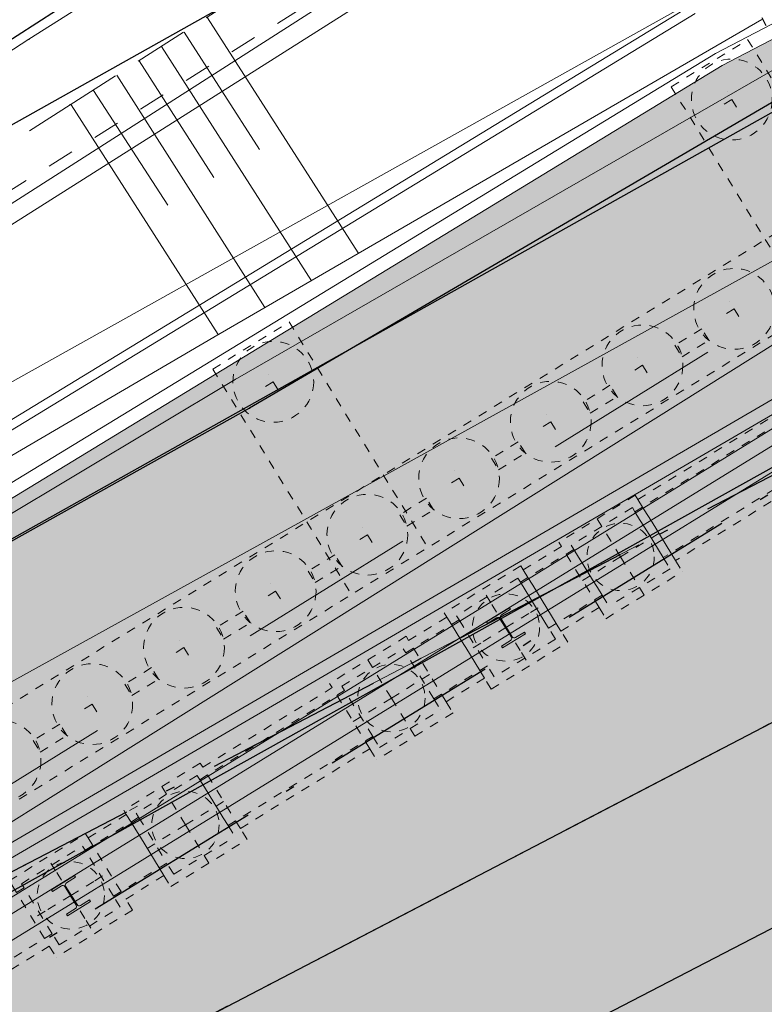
# Model space of a CAD drawing. Header units: metres. Extents: x -535942 to -530626, y -1087729 to -1086275.
# Tile 38 of 112: x -534366 to -534358, y -1086919 to -1086908. Entities that reach past the tile are written whole.
import ezdxf

# ---------------------------------------------------------------- set-up
doc = ezdxf.new("R2010")
doc.units = ezdxf.units.M
for name, pattern in [('A_CARA_07', [7, 5, -2]), ('A_CARA_15', [7.6, 5, -1.3, 0, -1.3]), ('A_CARA_16', [11.4, 6, -1.8, 0, -1.8, 0, -1.8]), ('B_CARA_02', [2, 1, -1]), ('B_CARA_03', [3, 2, -1]), ('C_1', [0.6, 0.3, -0.3]), ('C_2', [0.8999999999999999, 0.6, -0.3]), ('Čerchovaná 20mm', [3000, 2000, -500.0000000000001, 0, -500.0000000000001])]:
    doc.linetypes.add(name, pattern=pattern)
for name, color, linetype in [('18', 7, 'Continuous'), ('2', 7, 'Continuous'), ('22', 7, 'Continuous'), ('23', 7, 'Continuous'), ('25', 7, 'Continuous'), ('_blok katastr', 7, 'Continuous'), ('_blok SS sítě', 7, 'Continuous'), ('_blok zaměření - nové', 7, 'Continuous'), ('_základy', 7, 'Continuous'), ('AG_srafy SS komunikace', 253, 'Continuous'), ('CA_ZÁKLADY PAŽENÍ', 10, 'A_CARA_07'), ('RP_kom_odvodnění', 160, 'Continuous')]:
    doc.layers.add(name, color=color, linetype=linetype)
for name, color, linetype, lineweight in [('AG budovy tence', 240, 'Continuous', 18), ('AG budovy tluste', 240, 'Continuous', 50), ('AG kanal destova', 24, 'G_POTR_626_PN', 35), ('AG plyn', 251, 'G_POTR_632_PN', 13), ('AG silno NN', 251, 'G_VED_660_PN', 13), ('AG_SS kanal_déšť', 251, 'G_POTR_626_PN', 13), ('AG_SS osvětlení', 251, 'HP_04_VO', 13), ('CA_NEVHRA', 3, 'A_CARA_07', 9), ('CA_NEVHRA1_červená', 10, 'A_CARA_16', 25), ('CA_OSY', 5, 'A_CARA_15', 18), ('CA_PAŽENÍ', 10, 'Continuous', 25), ('CA_POHHRA25', 7, 'Continuous', 25), ('CA_REZY', 1, 'Continuous', 50), ('CA_ZAKLADY25', 7, 'Continuous', 18), ('RP_kom_popis', 240, 'Continuous', 35), ('RP_kom_srafy_asfalt', 41, 'Continuous', 18), ('RP_komunikace', 240, 'Continuous', 35)]:
    doc.layers.add(name, color=color, linetype=linetype, lineweight=lineweight)
doc.layers.add('AG_revizni oblacek', color=111, linetype='Continuous', plot=False)
doc.layers.add('BT_BPEJ', color=7, linetype='Continuous', true_color=0x7fffff)
doc.layers.add('BT_hranice_parcel', color=7, linetype='Continuous', true_color=0x007f00)
doc.layers.add('BT_hranice_budov', color=7, linetype='Continuous', lineweight=30, true_color=0x007f00)
doc.styles.add('PM-Poznámka', font='ARIALN.TTF', dxfattribs={"width": 0.8})
doc.styles.add('ROMANS', font='romans')
doc.linetypes.add('G_POTR_626_PN', pattern='A,0.5,-1,2,-6.5,[8,hpfmlin.shx,S=1,R=0,X=0,Y=0],-6.5,2,-1,0.5', length=20)
doc.linetypes.add('G_POTR_632_PN', pattern='A,0.5,-1,2,-6.5,[13,hpfmlin.shx,S=1,R=0,X=0,Y=0],-6.5,2,-1,0.5', length=20)
doc.linetypes.add('G_VED_660_PN', pattern='A,0.5,-1,2,-6.5,[28,hpfmlin.shx,S=1,R=0,X=0,Y=0],-6.5,2,-1,0.5', length=20)
doc.linetypes.add('HP_04_VO', pattern='A,0.5,-1,2,-5,[28,hpfmlin.shx,S=1,R=0,X=0,Y=0],-0.8,["VO",ROMANS,S=1.7,R=0,X=2.75,Y=-0.8],-7,2,-1,0.5', length=19.8)
doc.dimstyles.new('RP_Poznámkový', dxfattribs={"dimscale": 0, "dimtxt": 2, "dimasz": 2, "dimexe": 0, "dimexo": 5, "dimgap": 0.5, "dimtad": 1, "dimzin": 1, "dimtxsty": 'PM-Poznámka', "dimblk": 'ARCHTICK', "dimcen": 2.5, "dimclrd": 256, "dimclre": 256, "dimclrt": 256, "dimadec": 5, "dimazin": 0, "dimtm": 1e-09, "dimtfac": 1, "dimtmove": 1, "dimatfit": 3, "dimldrblk": 'CLOSEDBLANK', "dimfxl": 10, "dimfxlon": 1, "dimtfill": 1, "dimlwd": 13, "dimlwe": 13, "dimarcsym": 0})

# ---------------------------------------------------------------- blocks, each defined once
blk = doc.blocks.new('_KATASTR')
at = {"layer": 'BT_BPEJ', "lineweight": -3}
blk.add_lwpolyline([(-534567.99, -1086985.9), (-534456, -1086953), (-534436.78, -1086944.4), (-534394.5, -1086925.5), (-534377.62, -1086916.03), (-534353.5, -1086902.5), (-534344.98, -1086895.04), (-534338.35, -1086889.24), (-534337.5, -1086888.5), (-534101, -1086732), (-533977.7, -1086657.11), (-533966, -1086650), (-533802, -1086557.5)], dxfattribs=at)
at = {"layer": 'BT_hranice_budov', "lineweight": -3}
blk.add_lwpolyline([(-534365.91, -1086922.81), (-534331.97, -1086905.23)], dxfattribs=at)
at = {"layer": 'BT_hranice_parcel', "lineweight": -3}
for points in [[(-534493.78, -1086969.89), (-534465.8, -1086959.93), (-534429.9, -1086944.73), (-534384.85, -1086920.69), (-534356.67, -1086902.53), (-534277.7, -1086851.96), (-534273.32, -1086849.11), (-534236.73, -1086825.56), (-534052.87, -1086705.47), (-533854.49, -1086591.17)], [(-534338.12, -1086898.49), (-534383.25, -1086923.8), (-534389.49, -1086927.26), (-534399, -1086935.91), (-534403.22, -1086942.24), (-534405.72, -1086949.33), (-534407.13, -1086958.44), (-534408.09, -1086961.55), (-534410.53, -1086965.99), (-534414.49, -1086969.52), (-534420.58, -1086971.17), (-534438.35, -1086968.22), (-534436.99, -1086966.48), (-534427.74, -1086964.13), (-534413.07, -1086960.36), (-534414.19, -1086955.97)], [(-534278.2, -1086870.91), (-534280.81, -1086872.42), (-534283.9, -1086873.33), (-534336.41, -1086901.56), (-534380.73, -1086926.26), (-534387.36, -1086930.06), (-534395.68, -1086937.38), (-534400.23, -1086943.77), (-534402.1, -1086949.28), (-534402.94, -1086954.59), (-534401.71, -1086960.85), (-534397.72, -1086964.65), (-534394.01, -1086965.74), (-534388.06, -1086961.48), (-534382.1, -1086954.4), (-534380.8, -1086952.07), (-534380.09, -1086950.32), (-534377.66, -1086948.55)], [(-534368.41, -1086957.93), (-534371.79, -1086959.69), (-534374.91, -1086953.76), (-534355.42, -1086943.57), (-534365.91, -1086922.81), (-534331.97, -1086905.23), (-534326.38, -1086914.91), (-534320.56, -1086926.62), (-534319.22, -1086929.31), (-534317.97, -1086931.82), (-534320.07, -1086932.91)]]:
    blk.add_lwpolyline(points, dxfattribs=at)
blk = doc.blocks.new('kanalizace SS')
at = {"layer": 'AG_SS kanal_déšť', "ltscale": 0.7}
blk.add_line((-534368.34, -1086917.01), (-534336.78, -1086899.57), dxfattribs=at)
blk = doc.blocks.new('ss plyn')
at = {"layer": 'AG plyn', "color": 251, "lineweight": 15, "ltscale": 0.5}
blk.add_line((-534358.61962, -1086905.65727), (-534372.0774399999, -1086914.2609), dxfattribs=at)
blk = doc.blocks.new('SS nízké napětí')
at = {"layer": 'AG silno NN', "ltscale": 0.7}
blk.add_line((-534371.69062, -1086914.21236), (-534358.2862399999, -1086905.7313), dxfattribs=at)
blk = doc.blocks.new('ss_vo')
at = {"layer": 'AG_SS osvětlení', "ltscale": 0.7}
blk.add_line((-534368.1772, -1086913.5948), (-534344.8829999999, -1086900.5787), dxfattribs=at)
blk = doc.blocks.new('Zaměření - zekan')
at = {"layer": 'AG_srafy SS komunikace', "transparency": 33554516}
h = blk.add_hatch(color=256, dxfattribs=at)
h.dxf.hatch_style = 1
h.paths.add_polyline_path([(-534240.26, -1086848.01), (-534242.39, -1086848.54), (-534243.973653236, -1086849.136313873), (-534248.67, -1086851.22), (-534254.11, -1086853.75), (-534260.09, -1086856.64), (-534264.42, -1086858.86), (-534270.39, -1086862.11), (-534275.64, -1086864.95), (-534281.45, -1086868.07), (-534281.6585785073, -1086868.182632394), (-534285.72, -1086869.95), (-534292.5816847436, -1086873.476675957), (-534300.99, -1086878.21), (-534304.6999999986, -1086880.029999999), (-534311.17, -1086883.6), (-534311.21, -1086883.69), (-534319, -1086887.9), (-534326.28, -1086891.8), (-534333.68, -1086895.85), (-534341.0325722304, -1086899.871940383), (-534342.3899999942, -1086900.589999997), (-534348.52, -1086904), (-534357.39, -1086909.18), (-534363.51, -1086912.76), (-534368.15, -1086915.35), (-534368.58, -1086915.38), (-534371.67, -1086917.17), (-534371.6, -1086917.36), (-534374.61, -1086918.91), (-534375.85, -1086919.55), (-534383.2984765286, -1086923.670002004), (-534387.62, -1086926.167315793), (-534390.99, -1086928.47), (-534395.26, -1086932.19), (-534398.39, -1086935.37), (-534401.04, -1086938.71), (-534403.34, -1086942.64), (-534405.25, -1086947.26), (-534406.47, -1086948.88), (-534407.31, -1086949.26), (-534408.77, -1086950.15), (-534411.9, -1086951.42), (-534412.44, -1086951.7), (-534411.5724914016, -1086955.249622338), (-534406.31, -1086953.97), (-534406.43, -1086955.99), (-534406.92, -1086958.84), (-534407.82, -1086961.82), (-534408.73, -1086963.55), (-534410.13, -1086965.71), (-534411.33, -1086966.62), (-534411.44, -1086966.66), (-534412.09, -1086967.39), (-534412.79, -1086968.05), (-534413.62, -1086968.71), (-534414.49, -1086969.26), (-534416.26, -1086969.93), (-534415.54, -1086973.73), (-534414.56, -1086973.85), (-534413.62, -1086974.05), (-534405.67, -1086972.87), (-534403.64, -1086972.67), (-534402.63, -1086972.81), (-534401.62, -1086973.13), (-534400.5, -1086973.63), (-534397.57, -1086975.25), (-534395.92, -1086976.46), (-534395, -1086977.42), (-534392.36, -1086981.04), (-534391.77, -1086982.25), (-534391.1, -1086982), (-534390.78, -1086982.85), (-534391.39, -1086983.1), (-534390.58, -1086985.29), (-534390.25, -1086986.4), (-534390.1, -1086987.69), (-534390.06, -1086988.65), (-534390.2, -1086989.8), (-534390.5, -1086990.92), (-534391.16, -1086992.45), (-534391.4, -1086992.91), (-534381.94, -1086987.31), (-534382.24, -1086986.32), (-534382.32, -1086985.31), (-534382.16, -1086984.27), (-534381.82, -1086983.34), (-534381.32, -1086982.44), (-534380.71, -1086981.63), (-534379.98, -1086980.93), (-534379.21, -1086980.3), (-534378.39, -1086979.72), (-534377.4667975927, -1086979.21125188), (-534373.7107396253, -1086977.111795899), (-534372.5833892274, -1086976.507571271), (-534371.89, -1086976.12), (-534371.16, -1086975.66), (-534367.03, -1086973.76), (-534365.62, -1086973.12), (-534362.45, -1086971.42), (-534362.5651751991, -1086971.197502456), (-534357.1525324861, -1086968.395663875), (-534349.9735908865, -1086964.675849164), (-534344.0311389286, -1086961.596729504), (-534335.3804887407, -1086957.063456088), (-534329.65, -1086954.06), (-534329.53, -1086954.31), (-534329, -1086954.29), (-534328.53, -1086954.37), (-534328.09, -1086954.52), (-534327.64, -1086954.75), (-534327.21, -1086955.13), (-534326.4, -1086956.7), (-534323.4, -1086955.17), (-534324.27, -1086953.55), (-534324.32, -1086953.03), (-534324.26, -1086952.54), (-534324.13, -1086952.05), (-534323.82, -1086951.55), (-534323.49, -1086951.1), (-534311.67, -1086944.94), (-534305.34, -1086941.6), (-534300.39, -1086939.07), (-534294.7979542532, -1086936.103610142), (-534294.97, -1086935.8), (-534290.7701127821, -1086933.636206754), (-534286.14, -1086931.26), (-534286.02, -1086931.42), (-534285.95, -1086931.48), (-534281.8899999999, -1086929.385), (-534271.3, -1086923.94), (-534268.39, -1086922.44), (-534266.57, -1086921.49), (-534263.17, -1086919.71), (-534259.8950294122, -1086918.002599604), (-534258.72, -1086917.39), (-534257.63, -1086916.91), (-534256.65, -1086916.73), (-534255.56, -1086916.71), (-534254.93, -1086916.98), (-534253.92, -1086917.86), (-534252.78, -1086919.28), (-534251.69, -1086920.86), (-534249.08, -1086925.78), (-534247.53, -1086928.67), (-534240.069871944, -1086924.81), (-534241.74, -1086921.65), (-534244.1886135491, -1086916.905811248), (-534244.46, -1086916.38), (-534245.17, -1086914.8), (-534245.34, -1086913.82), (-534245.4, -1086912.79), (-534245.16, -1086911.8), (-534244.75, -1086910.85), (-534244.21, -1086909.95), (-534243.65, -1086909.23), (-534242.81, -1086908.49), (-534241.96, -1086907.93), (-534238.92, -1086906.61), (-534233.75, -1086904.35), (-534231.72, -1086903.63), (-534231.12, -1086903.38), (-534222.86, -1086899.98), (-534221.64, -1086899.45), (-534215.26, -1086896.83), (-534209.18, -1086894.35), (-534207.62, -1086893.82), (-534206.23, -1086893.48), (-534204.6, -1086893.25), (-534203.26, -1086893.19), (-534201.71, -1086893.25), (-534200.3800000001, -1086893.426713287), (-534199.2, -1086893.7), (-534197.72, -1086894.19), (-534196.37, -1086894.9), (-534195.14, -1086895.82), (-534194.07, -1086896.96), (-534193.35, -1086897.92), (-534192.6, -1086899.44), (-534189.28, -1086891.78), (-534190.21, -1086891.25), (-534190.71, -1086890.67), (-534191, -1086890.06), (-534191.12, -1086889.29), (-534191.03, -1086888.49), (-534190.77, -1086887.8), (-534190.37, -1086887.08), (-534189.77, -1086886.62), (-534189.02, -1086886.35), (-534188.25, -1086886.41), (-534187.49, -1086886.8), (-534187, -1086887.35), (-534186.63, -1086888.11), (-534186.43, -1086889.03), (-534186.44, -1086889.87), (-534176.56, -1086889.35), (-534177.65, -1086886.35), (-534179.05, -1086882.57), (-534179.03, -1086882.09), (-534178.78, -1086881.7), (-534177.003038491, -1086880.974458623), (-534171.47, -1086878.73), (-534168.5985315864, -1086877.516286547), (-534164.6779265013, -1086875.910913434), (-534163.53, -1086875.46), (-534162.56, -1086875.05), (-534161.21, -1086874.87), (-534158.44, -1086876.72), (-534157.24, -1086876.86), (-534152.2, -1086873.32), (-534150.4, -1086872.02), (-534148.76, -1086870.34), (-534147.72, -1086869.64), (-534147.78, -1086868.94), (-534147.38, -1086868.62), (-534145.94, -1086867.86), (-534144.5, -1086867.1), (-534142.98, -1086868.83), (-534139.47, -1086866.78), (-534139.23, -1086867.11), (-534139.46, -1086867.68), (-534138.99, -1086868.33), (-534117.8682796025, -1086863.128206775), (-534113.56, -1086852.87), (-534114.37, -1086851.52), (-534114.78, -1086850.57), (-534115.01, -1086849.57), (-534115.14, -1086848.49), (-534115.1, -1086846.51), (-534114.61, -1086844.2), (-534114.35, -1086844.04), (-534113.74, -1086841.96), (-534113.25, -1086840.97), (-534112.53, -1086839.04), (-534112.01, -1086837.76), (-534111.58, -1086837.05), (-534111.22, -1086836.67), (-534110.4, -1086836), (-534109.5700000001, -1086835.59), (-534107.574341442, -1086834.452736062), (-534105.2612353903, -1086833.13456864), (-534102.9142428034, -1086831.771511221), (-534099.15, -1086829.58), (-534093.8379775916, -1086826.489672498), (-534089.7892419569, -1086824.132945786), (-534088.77, -1086823.54), (-534084.12, -1086821.01), (-534085.8708698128, -1086817.862603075), (-534090.54, -1086820.46), (-534093.59, -1086822.14), (-534094.49, -1086822.57), (-534095.48, -1086822.88), (-534096.44, -1086822.95), (-534097.57, -1086822.86), (-534098.46, -1086822.57), (-534101.43, -1086820.53), (-534103.51, -1086818.2), (-534105.97, -1086814.25), (-534107.99, -1086810.23), (-534109.55, -1086807.26), (-534111.07, -1086804.41), (-534111.9, -1086802.88), (-534116.5, -1086794.06), (-534117.17, -1086792.06), (-534117.42, -1086790.69), (-534117.39, -1086789.25), (-534117.19, -1086787.5), (-534116.66, -1086785.76), (-534115.86, -1086784.28), (-534114.92, -1086782.83), (-534113.95, -1086781.82), (-534112.79, -1086780.91), (-534108.66, -1086778.44), (-534110.50542082, -1086775.354336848), (-534114.85, -1086777.87), (-534116.37, -1086778.45), (-534117.72, -1086778.78), (-534118.78, -1086778.9), (-534119.79, -1086778.87), (-534120.72, -1086778.71), (-534122.33, -1086778.24), (-534123.61, -1086777.53), (-534124.14, -1086776.51), (-534124.5, -1086775.53), (-534124.78, -1086773.93), (-534124.92, -1086772.42), (-534124.95, -1086770.88), (-534124.84, -1086769.37), (-534124.65, -1086767.87), (-534124.34, -1086766.41), (-534123.95, -1086764.94), (-534123.48, -1086763.55), (-534122.5307676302, -1086761.319303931), (-534122.48, -1086761.2), (-534121.67, -1086759.91), (-534120.71, -1086758.7), (-534119.94, -1086758), (-534115.0945983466, -1086754.802906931), (-534112.489425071, -1086753.118228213), (-534108.92, -1086750.81), (-534112.62, -1086746.13), (-534115.8070456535, -1086748.181541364), (-534119.2678012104, -1086750.409273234), (-534123.55, -1086753.29), (-534125.75, -1086754.94), (-534127.24, -1086756.26), (-534128.21, -1086757.38), (-534129.07, -1086758.68), (-534129.99, -1086760.43), (-534130.79, -1086762.3), (-534131.7700188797, -1086765.256113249), (-534132.17, -1086766.67), (-534132.7536063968, -1086769.153634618), (-534133.08, -1086770.92), (-534132.94, -1086773.13), (-534131.84, -1086777.78), (-534132.14, -1086777.97), (-534130.89, -1086781.58), (-534129.44, -1086783.59), (-534126.6306465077, -1086788.644785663), (-534124.24, -1086793.34), (-534123.65, -1086795.82), (-534123.48, -1086797.42), (-534123.9729202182, -1086799.533639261), (-534124.97, -1086801.52), (-534126.17, -1086803.45), (-534127.54, -1086804.78), (-534127.92, -1086804.75), (-534132.58, -1086807.28), (-534139.56, -1086810.01), (-534146.11, -1086812.58), (-534152.72, -1086815.14), (-534159.36, -1086817.74), (-534166.12, -1086820.4), (-534174.33, -1086823.85), (-534182.75, -1086826.87), (-534190.84, -1086831.94), (-534200.46, -1086836.84), (-534206.25, -1086839.79), (-534206.69, -1086840.05), (-534208.7456935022, -1086841.111504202), (-534210.685132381, -1086842.125612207), (-534215.8010762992, -1086844.800674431), (-534222.31, -1086848.04), (-534225.67, -1086849.34), (-534227.09, -1086849.34), (-534228.34, -1086849.44), (-534229.372506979, -1086849.267915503), (-534230.35, -1086849.04), (-534234.18, -1086847.95), (-534236.16, -1086847.74), (-534238.29, -1086847.76)])
h.paths.add_polyline_path([(-534391.83, -1086964.99), (-534388.99, -1086967.75), (-534389.32, -1086968.65), (-534389.03, -1086969.71), (-534388.91, -1086968.78), (-534388.57, -1086967.76), (-534388.06, -1086966.84), (-534386.87, -1086965.26), (-534384.26, -1086962.14), (-534380.15, -1086957.28), (-534377.72, -1086954.43), (-534375.2579376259, -1086953.138918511), (-534377.42, -1086949), (-534378.23, -1086949.37), (-534378.17, -1086949.49), (-534379.06, -1086949.91), (-534380.6, -1086951.93), (-534380.7, -1086951.86), (-534381.58, -1086953.7), (-534381.4832994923, -1086953.783807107), (-534383.82, -1086956.48), (-534386.6778588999, -1086959.782414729), (-534387.92, -1086961.27), (-534389.99, -1086963.67), (-534390.75, -1086964.34), (-534391.55, -1086964.89)], flags=16)
at = {"layer": '18', "color": 252, "lineweight": 15}
for p in [(-534365.97, -1086908.65), (-534365.51, -1086909.38), (-534363.91, -1086911.97), (-534363.67, -1086912.44), (-534363.51, -1086912.76)]:
    blk.add_point(p, dxfattribs=at)
at = {"layer": '2', "color": 251, "linetype": 'C_1', "lineweight": 15}
blk.add_line((-534371.85, -1086913.88), (-534358.3, -1086905.41), dxfattribs=at)
at = {"layer": '2', "color": 251, "lineweight": 15}
for p, q in [((-534363.91, -1086911.97), (-534357.8, -1086908.43)), ((-534357.5, -1086908.89), (-534363.67, -1086912.44)), ((-534363.51, -1086912.76), (-534357.39, -1086909.18)), ((-534368.39, -1086914.59), (-534363.91, -1086911.97)), ((-534363.67, -1086912.44), (-534368.58, -1086915.38)), ((-534368.15, -1086915.35), (-534363.51, -1086912.76))]:
    blk.add_line(p, q, dxfattribs=at)
at = {"layer": '22', "color": 252, "lineweight": 15}
for p, q in [((-534363.98, -1086908.41), (-534362.3, -1086911.03)), ((-534364.24, -1086908.57), (-534363.4, -1086909.88)), ((-534364.49, -1086908.73), (-534362.82, -1086911.34)), ((-534364.74, -1086908.89), (-534363.91, -1086910.19)), ((-534364.99, -1086909.05), (-534363.34, -1086911.64)), ((-534365.25, -1086909.22), (-534364.42, -1086910.5)), ((-534365.5, -1086909.38), (-534363.86, -1086911.94))]:
    blk.add_line(p, q, dxfattribs=at)
at = {"layer": '23', "color": 252, "lineweight": 15}
for p, q in [((-534365.97, -1086908.65), (-534359.77, -1086904.72)), ((-534371.77, -1086912.39), (-534365.97, -1086908.65))]:
    blk.add_line(p, q, dxfattribs=at)
at = {"layer": '25', "color": 252, "linetype": 'C_2', "lineweight": 15}
for p, q in [((-534365.51, -1086909.38), (-534359.4, -1086905.47)), ((-534371.28, -1086913.05), (-534365.51, -1086909.38))]:
    blk.add_line(p, q, dxfattribs=at)
at = {"layer": 'AG_revizni oblacek'}
blk.add_lwpolyline([(-534348.52, -1086904), (-534357.39, -1086909.18), (-534363.51, -1086912.76), (-534368.15, -1086915.35), (-534368.58, -1086915.38), (-534371.67, -1086917.17), (-534371.6, -1086917.36), (-534374.61, -1086918.91), (-534375.85, -1086919.55), (-534383.2984765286, -1086923.670002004), (-534387.62, -1086926.167315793), (-534390.99, -1086928.47), (-534395.26, -1086932.19), (-534398.39, -1086935.37), (-534401.04, -1086938.71), (-534403.34, -1086942.64)], dxfattribs=at)
blk = doc.blocks.new('_ARCHTICK')
at = {"color": 0, "linetype": 'ByBlock', "const_width": 0.15}
blk.add_lwpolyline([(-0.5, -0.5), (0.5, 0.5)], dxfattribs=at)
blk = doc.blocks.new('*D80')
at = {"layer": 'AG_revizni oblacek', "linetype": 'Continuous', "lineweight": 13, "transparency": 16777216}
blk.add_arc((-534367.3299568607, -1086974.04), 37.06196454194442, 1.736455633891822e-10, 27.51345331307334, dxfattribs=at)
at = {"layer": 'Defpoints', "color": 0, "transparency": 16777216}
for p in [(-534209.3741087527, -1086891.766244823), (-534367.3299999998, -1086974.04), (-534367.3299795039, -1086974.040011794), (-534334.5359741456, -1086974.04)]:
    blk.add_point(p, dxfattribs=at)
at = {"layer": 'AG_revizni oblacek', "lineweight": 13, "transparency": 16777216, "xscale": 2, "yscale": 2, "zscale": 2}
for p, rotation in [((-534334.4596120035, -1086956.918970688), 117.5134533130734), ((-534330.2679923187, -1086974.04), 270.0000000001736)]:
    blk.add_blockref('_ARCHTICK', p, dxfattribs=dict(at, rotation=rotation))
at = {"layer": 'AG_revizni oblacek', "lineweight": -3, "transparency": 16777216, "insert": (-534329.6780567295, -1086964.821953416), "char_height": 2, "attachment_point": 5, "rotation": 283.7567266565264, "style": 'PM-Poznámka', "bg_fill": 3, "box_fill_scale": 1.1, "bg_fill_color": 256, "bg_fill_true_color": 13158600, "bg_fill_transparency": 0}
blk.add_mtext('27,51345°', dxfattribs=at)
at = {"layer": 'Defpoints', "color": 0, "transparency": 16777216}
blk.add_point((-534330.7417687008, -1086968.132910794), dxfattribs=at)
blk = doc.blocks.new('_ClosedBlank')
at = {"color": 0, "linetype": 'ByBlock', "lineweight": -2}
for p, q in [((-1, 0.1666666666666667), (0, 0)), ((-1, 0.1666666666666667), (-1, -0.1666666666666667)), ((0, 0), (-1, -0.1666666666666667))]:
    blk.add_line(p, q, dxfattribs=at)
blk = doc.blocks.new('půdorys nový')
at = {"color": 251, "lineweight": 15}
for p, q in [((57.36641268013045, 61.75176467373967), (57.06717819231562, 61.73034689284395)), ((57.06717819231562, 61.73034689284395), (57.06871313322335, 61.70890175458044)), ((57.06871313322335, 61.70890175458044), (57.18541458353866, 61.71725468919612)), ((57.21427328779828, 61.69225118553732), (57.2316216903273, 61.44987125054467)), ((57.24359106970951, 61.45072796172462), (57.2262426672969, 61.6931078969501)), ((57.25124617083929, 61.72196660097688), (57.36794762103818, 61.73031953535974)), ((57.36794762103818, 61.73031953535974), (57.36641268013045, 61.75176467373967)), ((57.3891512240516, 61.43407739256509), (57.27244977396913, 61.42572445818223)), ((57.39068616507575, 61.41263225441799), (57.3891512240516, 61.43407739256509)), ((51.68641268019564, 61.34521729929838), (51.38717819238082, 61.32379951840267)), ((51.38717819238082, 61.32379951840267), (51.38871313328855, 61.30235438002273)), ((51.57124617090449, 61.31541922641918), (51.68794762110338, 61.32377216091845)), ((51.68794762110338, 61.32377216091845), (51.68641268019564, 61.34521729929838)), ((57.20661818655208, 61.42101254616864), (57.08991673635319, 61.41265961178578)), ((57.08991673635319, 61.41265961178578), (57.09145167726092, 61.39121447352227)), ((57.09145167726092, 61.39121447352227), (57.39068616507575, 61.41263225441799)), ((51.38871313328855, 61.30235438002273), (51.50541458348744, 61.31070731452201)), ((51.53427328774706, 61.28570381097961), (51.55162169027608, 61.04332387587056)), ((51.5635910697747, 61.0441805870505), (51.54624266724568, 61.28656052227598)), ((51.52661818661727, 61.01446517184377), (51.40991673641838, 61.00611223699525)), ((51.40991673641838, 61.00611223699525), (51.41145167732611, 60.98466709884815)), ((51.41145167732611, 60.98466709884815), (51.71068616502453, 61.00608487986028)), ((51.70915122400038, 61.02753001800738), (51.59244977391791, 61.0191770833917)), ((51.71068616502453, 61.00608487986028), (51.70915122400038, 61.02753001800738))]:
    blk.add_line(p, q, dxfattribs=at)
for centre, radius, start, end in [((57.18734218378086, 61.6903235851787), 0.02700000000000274, 4.093977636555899, 94.0939776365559), ((57.25317377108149, 61.69503549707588), 0.02700000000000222, 94.0939776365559, 184.0939776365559), ((57.20469058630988, 61.44794365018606), 0.026999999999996, 274.0939776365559, 4.093977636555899), ((57.27052217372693, 61.45265556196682), 0.02700000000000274, 184.0939776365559, 274.0939776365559), ((51.57317377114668, 61.28848812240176), 0.02699999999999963, 94.0939776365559, 184.0939776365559), ((51.50734218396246, 61.28377621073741), 0.02700000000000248, 4.093977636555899, 94.0939776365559), ((51.52469058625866, 61.04139627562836), 0.02700000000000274, 274.0939776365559, 4.093977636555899), ((51.59052217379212, 61.04610818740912), 0.02700000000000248, 184.0939776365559, 274.0939776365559)]:
    blk.add_arc(centre, radius, start, end, dxfattribs=at)
at = {"layer": 'CA_OSY', "color": 251, "lineweight": 15}
for p, q in [((23.16650059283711, 61.70634859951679), (318.3485160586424, 61.70634859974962)), ((23.16650147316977, 59.26634859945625), (318.3485160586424, 59.26634859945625))]:
    blk.add_line(p, q, dxfattribs=at)
at = {"layer": 'CA_POHHRA25', "color": 251, "lineweight": 15}
blk.add_line((62.25684304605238, 62.10634859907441), (28.35782306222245, 59.6752913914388), dxfattribs=at)
at = {"layer": 'CA_REZY', "color": 251, "lineweight": 15}
for p, q in [((62.25684304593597, 62.266348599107), (28.35782306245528, 59.83570191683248)), ((28.60684304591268, 59.44249991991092), (62.25923257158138, 61.85473319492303))]:
    blk.add_line(p, q, dxfattribs=at)
blk = doc.blocks.new('A$C33453530')
at = {"layer": 'CA_OSY', "color": 0, "ltscale": 0.25}
for p, q in [((-99.7440782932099, -7.149744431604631), (99.7440782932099, 7.149744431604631)), ((7.149744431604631, -99.7440782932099), (-7.149744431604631, 99.7440782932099))]:
    blk.add_line(p, q, dxfattribs=at)
at = {"layer": 'CA_ZÁKLADY PAŽENÍ', "color": 0, "lineweight": -2, "ltscale": 0.5}
blk.add_circle((0, 0), 450, dxfattribs=at)
blk = doc.blocks.new('A$Ca459e306')
at = {"layer": 'AG_revizni oblacek', "ltscale": 0.5}
blk.add_line((-3065.038965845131, 8.731149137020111e-11), (75669.90750165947, -2.240994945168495e-09), dxfattribs=at)
at = {"layer": 'CA_NEVHRA1_červená', "color": 251, "linetype": 'B_CARA_03', "lineweight": 13, "ltscale": 0.7}
for p, q in [((32838.33374073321, 6800.260280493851), (33835.77452366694, 6871.757724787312)), ((33835.77452366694, 6871.757724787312), (34046.691984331, 3929.307415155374)), ((32838.33374073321, 6800.260280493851), (33049.2512013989, 3857.809970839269)), ((26853.68904286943, 6371.275614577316), (27851.12982580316, 6442.773058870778)), ((26853.68904286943, 6371.275614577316), (27064.60650353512, 3428.825304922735)), ((27851.12982580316, 6442.773058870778), (28062.04728646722, 3500.32274923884)), ((-4073.596456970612, 2149.24865825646), (34618.53127812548, 4922.734859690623)), ((-4005.673884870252, 1201.679914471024), (34803.34721395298, 3983.545136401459))]:
    blk.add_line(p, q, dxfattribs=at)
at = {"layer": 'CA_ZÁKLADY PAŽENÍ', "color": 251, "linetype": 'B_CARA_03', "lineweight": 13, "ltscale": 0.5}
for points in [[(31544.06476022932, 4226.135612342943), (31554.78937687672, 4076.519494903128), (31903.89365090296, 4101.543600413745), (31893.16903425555, 4251.159717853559)], [(29150.20688119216, 4054.541745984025), (29160.93149783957, 3904.92562854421), (29510.03577186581, 3929.949734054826), (29499.3111552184, 4079.565851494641)], [(30347.13582071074, 4140.338679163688), (30357.86043735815, 3990.722561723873), (30706.96471138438, 4015.746667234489), (30696.24009473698, 4165.362784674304)], [(27953.27794167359, 3968.744812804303), (27964.00255832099, 3819.128695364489), (28313.10683234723, 3844.152800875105), (28302.38221569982, 3993.76891831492)], [(26756.34900215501, 3882.947879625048), (26767.07361880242, 3733.331762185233), (27116.17789282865, 3758.355867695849), (27105.45327618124, 3907.971985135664)], [(24362.49112311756, 3711.354013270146), (24373.21573976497, 3561.737895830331), (24722.32001379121, 3586.762001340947), (24711.5953971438, 3736.378118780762)], [(25559.42006263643, 3797.150946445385), (25570.14467928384, 3647.53482900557), (25919.24895331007, 3672.558934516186), (25908.52433666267, 3822.175051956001)], [(23165.56218359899, 3625.55708009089), (23176.28680024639, 3475.940962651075), (23525.39107427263, 3500.965068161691), (23514.66645762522, 3650.581185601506)]]:
    blk.add_lwpolyline(points, close=True, dxfattribs=at)
at = {"layer": 'CA_PAŽENÍ', "color": 251, "linetype": 'B_CARA_03', "lineweight": 13}
for p in [(33371.01541824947, 6362.224630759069), (27386.37072038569, 5933.239964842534), (32317.08136700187, 4281.546131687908), (31120.15242748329, 4195.749198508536), (29923.22348796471, 4109.952265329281), (27529.36560892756, 3938.358398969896), (28726.29454844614, 4024.155332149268), (26332.43666940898, 3852.561465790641), (25135.50772989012, 3766.764532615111), (23938.57879037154, 3680.967599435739), (22741.64985085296, 3595.170666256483)]:
    blk.add_blockref('A$C33453530', p, dxfattribs=at)
blk = doc.blocks.new('přeložka náhon')
at = {"layer": 'AG kanal destova', "color": 251, "lineweight": 13, "ltscale": 0.7}
blk.add_lwpolyline([(-534384.0429823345, -1086928.567427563), (-534355.1407846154, -1086910.465083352)], dxfattribs=at)
at = {"layer": 'RP_kom_odvodnění', "color": 251, "linetype": 'B_CARA_02', "lineweight": 13, "ltscale": 2}
blk.add_lwpolyline([(-534234.8019852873, -1086847.919878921), (-534235.5221658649, -1086847.919006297), (-534270.2468826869, -1086865.793550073), (-534280.3164171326, -1086871.071929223), (-534283.3324081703, -1086872.626968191), (-534283.8570651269, -1086872.91212408), (-534285.1446717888, -1086873.580142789), (-534312.2391629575, -1086887.61631524), (-534315.1849172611, -1086889.131636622), (-534321.8546369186, -1086892.709692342), (-534326.6027008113, -1086895.031061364), (-534330.0055363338, -1086896.795645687), (-534355.0034198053, -1086910.029546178), (-534383.9486981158, -1086927.962460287), (-534385.8469572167, -1086929.192795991)], dxfattribs=at)
blk = doc.blocks.new('A$Cf8a33a96')
at = {"layer": 'AG_revizni oblacek', "linetype": 'Čerchovaná 20mm'}
for p, q in [((34090, -9246.047880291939), (34090, 67434.63207888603)), ((-4913.909610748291, 38687.76657962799), (41083.70649600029, 41984.91669952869)), ((-6173.615561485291, 41480.00000011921), (290262.5786824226, 41480.00000011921)), ((-6173.615561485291, 39040.00000011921), (290262.5786824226, 39040.00000023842))]:
    blk.add_line(p, q, dxfattribs=at)
at = {"layer": 'CA_NEVHRA', "color": 252, "lineweight": 13}
for p, q in [((29918.29014790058, 41455.26246559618), (29882.54142573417, 41953.98285706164)), ((28398.976778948, 41671.00606834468), (28386.38025131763, 41846.73669059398)), ((26925.9677990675, 41240.77013230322), (26890.21907690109, 41739.49052376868)), ((28422.12897348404, 41348.01629912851), (28398.976778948, 41671.00606834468)), ((24238.29014778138, 41048.11500298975), (24202.54142561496, 41546.83539445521)), ((29918.29014790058, 41455.26246559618), (30417.01053936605, 41491.01118776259)), ((22718.9778215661, 41263.84406046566), (22706.38025131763, 41439.58922798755)), ((28422.12897348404, 41348.01629912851), (28740.14947777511, 41370.81229232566)), ((28740.14947777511, 41370.81229232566), (28920.84936494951, 41383.76502129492)), ((29918.29014790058, 41455.26246559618), (29419.56975643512, 41419.51374342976)), ((29918.29014790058, 41455.26246559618), (29954.038870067, 40956.54207413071)), ((22742.12897348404, 40940.86883652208), (22718.9778215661, 41263.84406046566)), ((26925.9677990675, 41240.77013230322), (27424.68819053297, 41276.51885446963)), ((28091.81021147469, 41324.33875585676), (27923.40858201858, 41312.2675769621)), ((28422.12897348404, 41348.01629912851), (28091.81021147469, 41324.33875585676)), ((28422.12897348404, 41348.01629912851), (28445.45031541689, 41022.66680204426)), ((26925.9677990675, 41240.77013230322), (26427.24740760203, 41205.0214101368)), ((26925.9677990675, 41240.77013230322), (26961.71652123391, 40742.04974083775)), ((24238.29014778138, 41048.11500298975), (23739.56975631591, 41012.36628082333)), ((24238.29014778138, 41048.11500298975), (24737.01053924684, 41083.86372515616)), ((24238.29014778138, 41048.11500298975), (24274.03886994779, 40549.39461152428)), ((28445.45031541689, 41022.66680204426), (28457.87769565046, 40849.29590766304)), ((22406.82300756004, 40916.83380602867), (22243.40858201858, 40905.12011435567)), ((22742.12897348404, 40940.86883652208), (22406.82300756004, 40916.83380602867)), ((22742.12897348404, 40940.86883652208), (23055.16227386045, 40963.30734249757)), ((22742.12897348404, 40940.86883652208), (22765.45135803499, 40615.50479416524)), ((23055.16227386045, 40963.30734249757), (23240.84936494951, 40976.61755868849)), ((22765.45135803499, 40615.50479416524), (22777.87769565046, 40442.14844505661))]:
    blk.add_line(p, q, dxfattribs=at)
for centre, radius in [((29918.29014790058, 41455.2624655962), 375.0000000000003), ((28422.12897348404, 41348.01629912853), 375.0000000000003), ((26925.9677990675, 41240.77013230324), 375.0000000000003), ((24238.29014778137, 41048.11500298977), 374.9999999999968), ((22742.12897348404, 40940.8688365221), 374.9999999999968)]:
    blk.add_circle(centre, radius, dxfattribs=at)
at = {"layer": 'CA_POHHRA25', "color": 252, "linetype": 'B_CARA_03', "lineweight": 13}
for p, q in [((30385.19417667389, 41934.87233603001), (32490, 42085.74669337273)), ((30292.59984278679, 41827.97851336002), (32590.00000011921, 41992.65820419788)), ((30385.19417667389, 41934.87233603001), (30442.39213204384, 41136.91970956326)), ((28889.03300213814, 41827.62616968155), (29387.75339365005, 41863.37489175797)), ((28889.03300213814, 41827.62616968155), (28946.23095774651, 41029.6735432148)), ((29444.95134913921, 41065.42226529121), (29387.75339365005, 41863.37489175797)), ((30335.49830937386, 41229.51404356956), (30292.59984278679, 41827.97851336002)), ((27392.87182784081, 41720.38000309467), (27891.59221923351, 41756.12872540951)), ((27450.06978332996, 40922.42737662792), (27392.87182784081, 41720.38000309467)), ((27891.59221923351, 41756.12872540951), (27948.79017472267, 40958.17609894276)), ((28796.43866837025, 41720.73234689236), (29494.64721632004, 41770.78055775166)), ((28839.33713507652, 41122.26787722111), (28796.43866837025, 41720.73234689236)), ((29494.64721632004, 41770.78055775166), (29537.5456829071, 41172.3160879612)), ((24705.19417667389, 41527.72487354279), (26395.43104481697, 41648.88255870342)), ((26452.62900042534, 40850.92993247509), (26395.43104481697, 41648.88255870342)), ((27300.2774939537, 41613.48618018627), (27998.48604202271, 41663.53439128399)), ((27343.17596054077, 41015.02171051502), (27300.2774939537, 41613.48618018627)), ((27998.48604202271, 41663.53439128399), (28041.38450860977, 41065.06992161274)), ((24612.59984278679, 41420.83105075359), (26502.32486760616, 41556.28822481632)), ((24762.39213204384, 40729.77224707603), (24705.19417667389, 41527.72487354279)), ((26545.22333419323, 40957.82375502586), (26502.32486760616, 41556.28822481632)), ((23116.43866837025, 41313.58488440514), (23814.64721632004, 41363.63309514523)), ((23209.03300225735, 41420.47870695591), (23707.75339365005, 41456.22742927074)), ((23209.03300225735, 41420.47870695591), (23266.23095774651, 40622.52608060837)), ((23764.95134913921, 40658.27480280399), (23707.75339365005, 41456.22742927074)), ((23814.64721632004, 41363.63309514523), (23857.54568314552, 40765.16862571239)), ((24612.59984278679, 41420.83105075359), (24655.49830937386, 40822.36658108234)), ((32590.00000011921, 41391.11873412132), (30335.49830937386, 41229.51404356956)), ((21620.2774939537, 41206.33871781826), (22318.48604202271, 41256.38692879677)), ((22211.59221935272, 41348.98126280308), (22268.79017472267, 40551.02863633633)), ((22361.38450860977, 40657.92245900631), (22318.48604202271, 41256.38692879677)), ((23159.33713507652, 40715.12041461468), (23116.43866837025, 41313.58488440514)), ((32490, 41283.69406664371), (30442.39213204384, 41136.91970956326)), ((29537.5456829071, 41172.3160879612), (28839.33713507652, 41122.26787722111)), ((27343.17596054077, 41015.02171051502), (28041.38450860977, 41065.06992161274)), ((29444.95134913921, 41065.42226529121), (28946.23095774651, 41029.6735432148)), ((24655.49830937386, 40822.36658108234), (26545.22333419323, 40957.82375502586)), ((27450.06978332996, 40922.42737662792), (27948.79017472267, 40958.17609894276)), ((24762.39213204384, 40729.77224707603), (26452.62900042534, 40850.92993247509)), ((23159.33713507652, 40715.12041461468), (23857.54568314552, 40765.16862571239)), ((21663.17596054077, 40607.87424790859), (22361.38450860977, 40657.92245900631)), ((23764.95134913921, 40658.27480280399), (23266.23095774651, 40622.52608060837)), ((22268.79017472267, 40551.02863633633), (21770.06978332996, 40515.27991425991))]:
    blk.add_line(p, q, dxfattribs=at)
at = {"layer": 'CA_ZAKLADY25', "color": 252, "linetype": 'B_CARA_03', "lineweight": 13}
for p, q in [((30381.26181709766, 41989.73157918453), (29383.82103431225, 41918.23413479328)), ((29387.75339365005, 41863.37489175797), (29383.82103431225, 41918.23413479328)), ((30381.26181709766, 41989.73157918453), (30385.19417667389, 41934.87233603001)), ((30442.39213204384, 41136.91970956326), (30385.19417667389, 41934.87233603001)), ((28885.10064291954, 41882.48541271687), (27887.65985989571, 41810.98796832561)), ((27891.59221923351, 41756.12872540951), (27887.65985989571, 41810.98796832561)), ((28889.03300213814, 41827.62616968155), (28885.10064291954, 41882.48541271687)), ((28946.23095774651, 41029.6735432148), (28889.03300213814, 41827.62616968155)), ((29444.95134913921, 41065.42226529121), (29387.75339365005, 41863.37489175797)), ((30288.66748332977, 41882.83775639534), (29490.71485698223, 41825.63980102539)), ((29490.71485698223, 41825.63980102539), (29494.64721632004, 41770.78055775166)), ((30292.59984278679, 41827.97851336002), (30288.66748332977, 41882.83775639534)), ((30292.59984278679, 41827.97851336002), (30335.49830937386, 41229.51404356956)), ((27388.93946838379, 41775.23924612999), (26391.49868559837, 41703.74180185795)), ((26395.43104481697, 41648.88255870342), (26391.49868559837, 41703.74180185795)), ((27388.93946838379, 41775.23924612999), (27392.87182784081, 41720.38000309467)), ((27450.06978332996, 40922.42737662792), (27392.87182784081, 41720.38000309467)), ((27948.79017472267, 40958.17609894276), (27891.59221923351, 41756.12872540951)), ((28792.50630903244, 41775.59158992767), (27994.55368256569, 41718.39363431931)), ((27998.48604202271, 41663.53439128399), (27994.55368256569, 41718.39363431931)), ((28796.43866837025, 41720.73234689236), (28792.50630903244, 41775.59158992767)), ((28796.43866837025, 41720.73234689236), (28839.33713507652, 41122.26787722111)), ((29537.5456829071, 41172.3160879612), (29494.64721632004, 41770.78055775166)), ((24701.26181709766, 41582.5841165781), (23703.82103419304, 41511.08667230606)), ((24701.26181709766, 41582.5841165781), (24705.19417667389, 41527.72487354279)), ((26452.62900042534, 40850.92993247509), (26395.43104481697, 41648.88255870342)), ((26498.39250826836, 41611.14746797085), (27296.34513449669, 41668.3454233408)), ((26502.32486760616, 41556.28822481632), (26498.39250826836, 41611.14746797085)), ((27300.2774939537, 41613.48618018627), (27296.34513449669, 41668.3454233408)), ((27343.17596054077, 41015.02171051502), (27300.2774939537, 41613.48618018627)), ((27998.48604202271, 41663.53439128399), (28041.38450860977, 41065.06992161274)), ((22207.65985989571, 41403.84050571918), (23205.10064291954, 41475.33795011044)), ((23205.10064291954, 41475.33795011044), (23209.03300225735, 41420.47870695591)), ((23707.75339365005, 41456.22742927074), (23703.82103419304, 41511.08667230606)), ((24608.66748332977, 41475.69029378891), (23810.71485698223, 41418.49233853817)), ((24612.59984278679, 41420.83105075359), (24608.66748332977, 41475.69029378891)), ((24762.39213204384, 40729.77224707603), (24705.19417667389, 41527.72487354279)), ((26545.22333419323, 40957.82375502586), (26502.32486760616, 41556.28822481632)), ((22314.55368244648, 41311.24617183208), (23112.50630903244, 41368.44412744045)), ((23116.43866837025, 41313.58488440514), (23112.50630903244, 41368.44412744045)), ((23209.03300225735, 41420.47870695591), (23266.23095774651, 40622.52608060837)), ((23707.75339365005, 41456.22742927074), (23764.95134913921, 40658.27480280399)), ((23810.71485698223, 41418.49233853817), (23814.64721632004, 41363.63309514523)), ((23814.64721632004, 41363.63309514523), (23857.54568314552, 40765.16862571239)), ((24655.49830937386, 40822.36658108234), (24612.59984278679, 41420.83105075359)), ((22211.59221935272, 41348.98126280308), (22268.79017472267, 40551.02863633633)), ((22314.55368244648, 41311.24617183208), (22318.48604202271, 41256.38692879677)), ((22361.38450860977, 40657.92245900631), (22318.48604202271, 41256.38692879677)), ((23159.33713507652, 40715.12041461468), (23116.43866837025, 41313.58488440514)), ((29537.5456829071, 41172.3160879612), (29547.91281247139, 41027.68717455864)), ((30335.49830937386, 41229.51404356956), (30345.86543869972, 41084.8851300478)), ((30442.39213204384, 41136.91970956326), (30452.75926160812, 40992.2907961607)), ((28051.75163805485, 40920.44100821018), (28041.38450860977, 41065.06992161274)), ((28849.70426440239, 40977.63896358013), (28839.33713507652, 41122.26787722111)), ((28956.59808707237, 40885.04462981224), (28946.23095774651, 41029.6735432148)), ((29444.95134913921, 41065.42226529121), (29455.31847858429, 40920.79335200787)), ((30345.86543869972, 41084.8851300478), (29547.91281247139, 41027.68717455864)), ((26545.22333419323, 40957.82375502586), (26555.59046363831, 40813.1948415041)), ((27343.17596054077, 41015.02171051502), (27353.54309010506, 40870.39279711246)), ((27450.06978332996, 40922.42737662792), (27460.43691265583, 40777.79846310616)), ((27959.15730404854, 40813.54718530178), (27948.79017472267, 40958.17609894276)), ((28849.70426440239, 40977.63896358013), (28051.75163805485, 40920.44100821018)), ((29455.31847858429, 40920.79335200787), (30452.75926160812, 40992.2907961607)), ((24655.49830937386, 40822.36658108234), (24665.86543869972, 40677.73766744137)), ((26452.62900042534, 40850.92993247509), (26462.99612975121, 40706.30101883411)), ((26555.59046363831, 40813.1948415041), (27353.54309010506, 40870.39279711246)), ((27959.15730404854, 40813.54718530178), (28956.59808707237, 40885.04462981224)), ((23169.70426440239, 40570.4915009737), (23159.33713507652, 40715.12041461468)), ((23867.91281247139, 40620.53971207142), (23857.54568314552, 40765.16862571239)), ((24772.75926160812, 40585.14333355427), (24762.39213204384, 40729.77224707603)), ((27460.43691265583, 40777.79846310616), (26462.99612975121, 40706.30101883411)), ((22371.75163805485, 40513.29354560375), (22361.38450860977, 40657.92245900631)), ((23276.59808719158, 40477.89716720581), (23266.23095774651, 40622.52608060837)), ((23764.95134913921, 40658.27480280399), (23775.31847858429, 40513.64588940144)), ((23775.31847858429, 40513.64588940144), (24772.75926160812, 40585.14333355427)), ((23867.91281247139, 40620.53971207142), (24665.86543869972, 40677.73766744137)), ((22268.79017472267, 40551.02863633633), (22279.15730404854, 40406.39972269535)), ((23276.59808719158, 40477.89716720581), (22279.15730404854, 40406.39972269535)), ((22371.75163805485, 40513.29354560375), (23169.70426440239, 40570.4915009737))]:
    blk.add_line(p, q, dxfattribs=at)
blk = doc.blocks.new('komunikace')
at = {"layer": 'RP_kom_srafy_asfalt', "lineweight": 13, "transparency": 33554577}
h = blk.add_hatch(color=256, dxfattribs=at)
h.dxf.hatch_style = 1
edge = h.paths.add_edge_path()
edge.add_line((-534391.9370450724, -1086929.295060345), (-534389.6870890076, -1086931.877671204))
edge.add_line((-534389.6870890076, -1086931.877671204), (-534388.29, -1086930.76))
edge.add_line((-534388.29, -1086930.76), (-534385.13, -1086928.64))
edge.add_line((-534385.13, -1086928.64), (-534380.4645792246, -1086925.92355872))
edge.add_line((-534380.4645792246, -1086925.92355872), (-534371.3313174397, -1086920.605716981))
edge.add_line((-534371.3313174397, -1086920.605716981), (-534356.6288022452, -1086912.045177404))
edge.add_line((-534356.6288022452, -1086912.045177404), (-534235.8179834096, -1086849.120798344))
edge.add_line((-534235.8179834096, -1086849.120798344), (-534236.137476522, -1086848.507409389))
edge.add_arc((-534238.6286439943, -1086849.804972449), 2.808840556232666, 27.51344998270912, 118.3493117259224)
edge.add_line((-534239.9624101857, -1086847.332998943), (-534240.4058968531, -1086847.563966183))
edge.add_line((-534240.4058968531, -1086847.563966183), (-534247.2612103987, -1086851.134203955))
edge.add_line((-534247.2612103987, -1086851.134203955), (-534253.5103717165, -1086849.957406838))
edge.add_arc((-534254.4356723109, -1086854.871042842), 4.999999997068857, 79.33536251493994, 117.511649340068)
edge.add_line((-534256.7453170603, -1086850.436458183), (-534272.9028801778, -1086858.851728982))
edge.add_arc((-534270.5932354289, -1086863.286313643), 4.999999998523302, 117.5116493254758, 142.4783457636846)
edge.add_line((-534274.5588514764, -1086860.241007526), (-534281.0994559, -1086868.758222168))
edge.add_line((-534281.0994559, -1086868.758222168), (-534358.2454831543, -1086908.940921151))
edge.add_line((-534358.2454831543, -1086908.940921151), (-534374.5540914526, -1086918.881209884))
edge.add_line((-534374.5540914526, -1086918.881209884), (-534374.61, -1086918.91))
edge.add_line((-534374.61, -1086918.91), (-534375.8499167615, -1086919.549957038))
edge.add_line((-534375.8499167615, -1086919.549957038), (-534391.415591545, -1086928.61161419))
edge.add_line((-534391.415591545, -1086928.61161419), (-534391.9370450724, -1086929.295060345))
at = {"layer": 'RP_komunikace', "lineweight": 13}
for points in [[(-534281.1981985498, -1086868.640524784), (-534301.8723070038, -1086879.408953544), (-534358.3192315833, -1086908.810206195)], [(-534281.0994545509, -1086868.758220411), (-534301.8030134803, -1086879.541988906), (-534358.2454831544, -1086908.940921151), (-534374.5564323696, -1086918.877367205)], [(-534358.5977740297, -1086908.279029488), (-534374.9466140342, -1086918.236858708)], [(-534358.5457550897, -1086908.364434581), (-534358.5457550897, -1086908.364434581), (-534358.5457550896, -1086908.364434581), (-534374.8945950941, -1086918.3222638)], [(-534358.3192315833, -1086908.810206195), (-534358.3192315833, -1086908.810206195), (-534358.3192315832, -1086908.810206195), (-534374.6344704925, -1086918.749265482)], [(-534356.6286342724, -1086912.045079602), (-534385.13, -1086928.64), (-534388.29, -1086930.76), (-534389.6870890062, -1086931.877671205), (-534389.6870890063, -1086931.877671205)], [(-534356.559528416, -1086912.178018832), (-534385.0503971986, -1086928.767224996), (-534388.2012077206, -1086930.881059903), (-534389.593384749, -1086931.994801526)]]:
    blk.add_lwpolyline(points, dxfattribs=at)

msp = doc.modelspace()

# ---------------------------------------------------------------- block references
at = {"layer": '_blok SS sítě'}
for name in ['kanalizace SS', 'ss plyn']:
    msp.add_blockref(name, (0, 0), dxfattribs=at)
at = {"layer": '_blok zaměření - nové', "linetype": 'ByBlock'}
msp.add_blockref('Zaměření - zekan', (0, 0), dxfattribs=at)
at = {"layer": 'AG budovy tence', "xscale": 0.001, "yscale": 0.001, "zscale": 0.001, "rotation": 27.51344999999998}
msp.add_blockref('A$Ca459e306', (-534384.7941578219, -1086930.379966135), dxfattribs=at)
at = {"layer": 'RP_kom_popis'}
msp.add_blockref('komunikace', (0, 0), dxfattribs=at)

# ---------------------------------------------------------------- next in the draw order: dimensions: what is measured, and where the dimension line sits
at = {"layer": 'AG_revizni oblacek', "color": 30, "lineweight": -3, "true_color": 0xf8991e}
dim = msp.add_angular_dim_2l(base=(-534330.7417687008, -1086968.132910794), line1=((-534367.329979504, -1086974.040011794), (-534209.3741087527, -1086891.766244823)), line2=((-534367.33, -1086974.04), (-534334.5359741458, -1086974.04)), dimstyle='RP_Poznámkový', override={"dimscale": 0}, dxfattribs=at)
dim.commit()
dim.dimension.update_dxf_attribs({"geometry": '*D80', "text_midpoint": (-534329.6780567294, -1086964.821953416)})

# ---------------------------------------------------------------- next in the draw order: block references
at = {"layer": '_blok katastr', "lineweight": -3}
msp.add_blockref('_KATASTR', (0, 0), dxfattribs=at)
at = {"layer": '_blok SS sítě'}
for name in ['ss_vo', 'SS nízké napětí']:
    msp.add_blockref(name, (0, 0), dxfattribs=at)
at = {"layer": '_základy', "xscale": 0.001, "yscale": 0.001, "zscale": 0.001, "rotation": 27.51344999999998}
msp.add_blockref('A$Cf8a33a96', (-534366.7593662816, -1086965.004637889), dxfattribs=at)
at = {"layer": 'AG budovy tence', "rotation": 27.51344999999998}
msp.add_blockref('půdorys nový', (-534382.964524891, -1086996.250953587), dxfattribs=at)
at = {"layer": 'AG budovy tluste'}
msp.add_blockref('přeložka náhon', (0, 0), dxfattribs=at)

doc.saveas('drawing.dxf')
